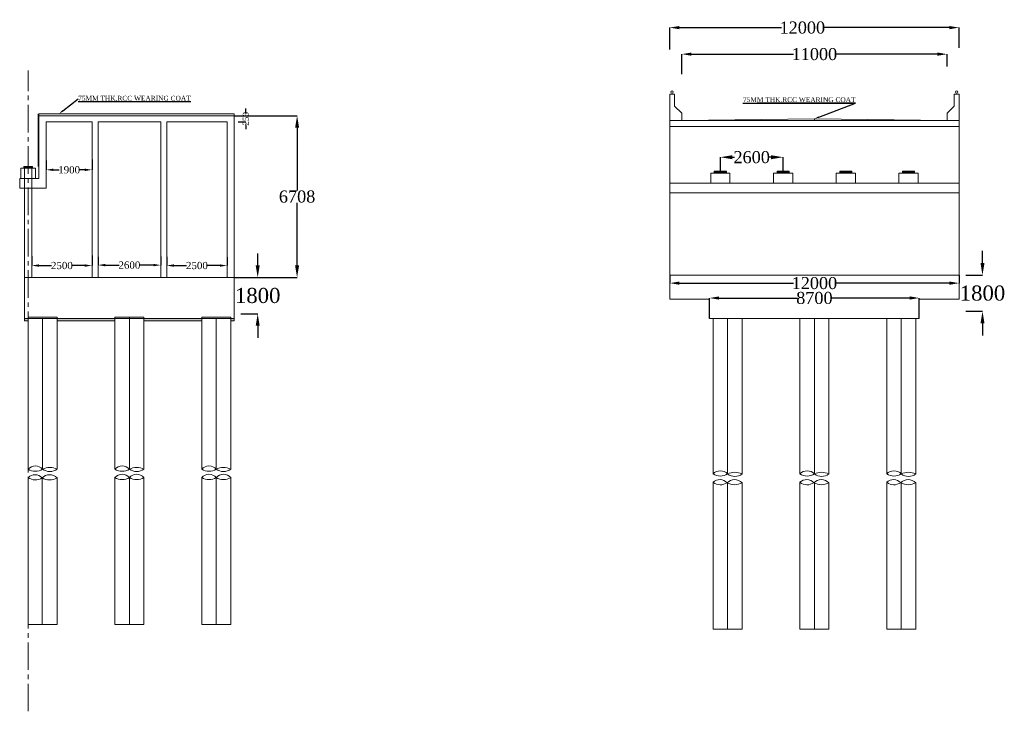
# Model space of a CAD drawing. Header units: millimetres. Extents: x -20950785 to 389010297, y -11535949 to 14056629.
# Tile 136 of 256: x 12133956 to 12174786, y -1729772 to -1701095. Entities that reach past the tile are written whole.
import ezdxf
from ezdxf import colors
from ezdxf.entities.mleader import LeaderData, LeaderLine
from ezdxf.math import Vec2, Vec3

# ---------------------------------------------------------------- set-up
doc = ezdxf.new("R2010")
doc.units = ezdxf.units.MM
doc.header["$LTSCALE"] = 60
doc.header["$MEASUREMENT"] = 0
doc.linetypes.add('CENTER2', pattern=[28.575, 19.05, -3.175, 3.175, -3.175])
doc.layers.add('TEXT', color=7, linetype='Continuous')
doc.styles.add('PDF Arial Bold', font='times.ttf')
doc.dimstyles.get("Standard").update_dxf_attribs({"dimtxt": 400, "dimasz": 215, "dimexe": 0.18, "dimexo": 0.0625, "dimgap": 0.09, "dimtad": 0, "dimtih": 1, "dimtoh": 1, "dimdec": 0, "dimzin": 4, "dimdsep": 46, "dimtxsty": 'Standard', "dimblk": 'OPEN90', "dimcen": 0, "dimadec": 0, "dimazin": 1, "dimtfac": 1, "dimtdec": 0, "dimtix": 1, "dimtofl": 0, "dimtmove": 0, "dimatfit": 3, "dimldrblk": 'OPEN30', "dimfxl": 1, "dimtolj": 1, "dimtzin": 0, "dimarcsym": 0})

# ---------------------------------------------------------------- blocks, each defined once
blk = doc.blocks.new('*D897')
at = {"color": 0, "linetype": 'Continuous', "lineweight": -2, "ltscale": 2, "transparency": 16777216}
for p, q in [((12163011, -1707376), (12163011, -1706798)), ((12163511, -1706798), (12163594, -1706798)), ((12165111, -1706798), (12165028, -1706798)), ((12165611, -1707376), (12165611, -1706798))]:
    blk.add_line(p, q, dxfattribs=at)
at = {"color": 0, "linetype": 'Continuous', "lineweight": 9, "ltscale": 2, "transparency": 16777216}
for points in [[(12163511, -1706715), (12163511, -1706882), (12163011, -1706798)], [(12165111, -1706715), (12165111, -1706882), (12165611, -1706798)]]:
    blk.add_solid(points, dxfattribs=at)
at = {"layer": 'Defpoints', "color": 0, "linetype": 'Continuous', "lineweight": 9, "ltscale": 2, "transparency": 16777216}
for p in [(12165611, -1706798), (12163011, -1707376), (12165611, -1707376)]:
    blk.add_point(p, dxfattribs=at)
at = {"color": 0, "linetype": 'Continuous', "lineweight": 9, "ltscale": 2, "transparency": 16777216, "insert": (12164311, -1706798), "char_height": 500, "attachment_point": 5, "style": 'PDF Arial Bold'}
blk.add_mtext('\\A1;2600', dxfattribs=at)
blk = doc.blocks.new('*D898')
at = {"color": 0, "linetype": 'Continuous', "lineweight": -2, "ltscale": 2, "transparency": 16777216}
for p, q in [((12160911, -1711685), (12160911, -1712019)), ((12172911, -1711685), (12172911, -1712019)), ((12161311, -1712019), (12166044, -1712019)), ((12172511, -1712019), (12167778, -1712019))]:
    blk.add_line(p, q, dxfattribs=at)
at = {"color": 0, "linetype": 'Continuous', "lineweight": 9, "ltscale": 2, "transparency": 16777216}
for points in [[(12161311, -1711952), (12161311, -1712085), (12160911, -1712019)], [(12172511, -1711952), (12172511, -1712085), (12172911, -1712019)]]:
    blk.add_solid(points, dxfattribs=at)
at = {"layer": 'Defpoints', "color": 0, "linetype": 'Continuous', "lineweight": 9, "ltscale": 2, "transparency": 16777216}
for p in [(12160911, -1711684), (12172911, -1711684), (12160911, -1712019)]:
    blk.add_point(p, dxfattribs=at)
at = {"color": 0, "linetype": 'Continuous', "lineweight": 9, "ltscale": 2, "transparency": 16777216, "insert": (12166911, -1712019), "char_height": 500, "attachment_point": 5, "style": 'PDF Arial Bold'}
blk.add_mtext('\\A1;12000', dxfattribs=at)
blk = doc.blocks.new('*D899')
at = {"color": 0, "linetype": 'Continuous', "lineweight": -2, "ltscale": 2, "transparency": 16777216}
for p, q in [((12162561, -1713484), (12162561, -1712636)), ((12162961, -1712636), (12166208, -1712636)), ((12170861, -1712636), (12167614, -1712636)), ((12171261, -1713484), (12171261, -1712636))]:
    blk.add_line(p, q, dxfattribs=at)
at = {"color": 0, "linetype": 'Continuous', "lineweight": 9, "ltscale": 2, "transparency": 16777216}
for points in [[(12162961, -1712569), (12162961, -1712702), (12162561, -1712636)], [(12170861, -1712569), (12170861, -1712702), (12171261, -1712636)]]:
    blk.add_solid(points, dxfattribs=at)
at = {"layer": 'Defpoints', "color": 0, "linetype": 'Continuous', "lineweight": 9, "ltscale": 2, "transparency": 16777216}
for p in [(12162561, -1712636), (12162561, -1713484), (12171261, -1713484)]:
    blk.add_point(p, dxfattribs=at)
at = {"color": 0, "linetype": 'Continuous', "lineweight": 9, "ltscale": 2, "transparency": 16777216, "insert": (12166911, -1712636), "char_height": 500, "attachment_point": 5, "style": 'PDF Arial Bold'}
blk.add_mtext('\\A1;8700', dxfattribs=at)
blk = doc.blocks.new('*D923')
at = {"color": 0, "linetype": 'Continuous', "lineweight": -2, "ltscale": 2, "transparency": 16777216}
for p, q in [((12161411, -1703359), (12161411, -1702523)), ((12161811, -1702524), (12166044, -1702524)), ((12172011, -1702524), (12167778, -1702524)), ((12172411, -1703041), (12172411, -1702523))]:
    blk.add_line(p, q, dxfattribs=at)
at = {"color": 0, "linetype": 'Continuous', "lineweight": 9, "ltscale": 2, "transparency": 16777216}
for points in [[(12161811, -1702457), (12161811, -1702590), (12161411, -1702524)], [(12172011, -1702457), (12172011, -1702590), (12172411, -1702524)]]:
    blk.add_solid(points, dxfattribs=at)
at = {"layer": 'Defpoints', "color": 0, "linetype": 'Continuous', "lineweight": 9, "ltscale": 2, "transparency": 16777216}
for p in [(12161411, -1702524), (12161411, -1703360), (12172411, -1703041)]:
    blk.add_point(p, dxfattribs=at)
at = {"color": 0, "linetype": 'Continuous', "lineweight": 9, "ltscale": 2, "transparency": 16777216, "insert": (12166911, -1702524), "char_height": 500, "attachment_point": 5, "style": 'PDF Arial Bold'}
blk.add_mtext('\\A1;11000', dxfattribs=at)
blk = doc.blocks.new('*D924')
at = {"color": 0, "linetype": 'Continuous', "lineweight": -2, "ltscale": 2, "transparency": 16777216}
for p, q in [((12160911, -1702330), (12160911, -1701423)), ((12161311, -1701424), (12165544, -1701424)), ((12172511, -1701424), (12167278, -1701424)), ((12172911, -1702264), (12172911, -1701423))]:
    blk.add_line(p, q, dxfattribs=at)
at = {"color": 0, "linetype": 'Continuous', "lineweight": 9, "ltscale": 2, "transparency": 16777216}
for points in [[(12161311, -1701357), (12161311, -1701490), (12160911, -1701424)], [(12172511, -1701357), (12172511, -1701490), (12172911, -1701424)]]:
    blk.add_solid(points, dxfattribs=at)
at = {"layer": 'Defpoints', "color": 0, "linetype": 'Continuous', "lineweight": 9, "ltscale": 2, "transparency": 16777216}
for p in [(12160911, -1701424), (12160911, -1702330), (12172911, -1702264)]:
    blk.add_point(p, dxfattribs=at)
at = {"color": 0, "linetype": 'Continuous', "lineweight": 9, "ltscale": 2, "transparency": 16777216, "insert": (12166411, -1701424), "char_height": 500, "attachment_point": 5, "style": 'PDF Arial Bold'}
blk.add_mtext('\\A1;12000', dxfattribs=at)
blk = doc.blocks.new('*D925')
at = {"color": 0, "linetype": 'Continuous', "lineweight": -2, "ltscale": 2, "transparency": 16777216}
for p, q in [((12173881, -1711185), (12173881, -1710685)), ((12173186, -1711685), (12173882, -1711685)), ((12173186, -1713185), (12173882, -1713185)), ((12173881, -1713685), (12173881, -1714185))]:
    blk.add_line(p, q, dxfattribs=at)
at = {"color": 0, "linetype": 'Continuous', "lineweight": 9, "ltscale": 2, "transparency": 16777216}
for points in [[(12173798, -1711185), (12173965, -1711185), (12173881, -1711685)], [(12173798, -1713685), (12173965, -1713685), (12173881, -1713185)]]:
    blk.add_solid(points, dxfattribs=at)
at = {"layer": 'Defpoints', "color": 0, "linetype": 'Continuous', "lineweight": 9, "ltscale": 2, "transparency": 16777216}
for p in [(12173186, -1711685), (12173186, -1713185), (12173881, -1713185)]:
    blk.add_point(p, dxfattribs=at)
at = {"color": 0, "linetype": 'Continuous', "lineweight": 9, "ltscale": 2, "transparency": 16777216, "insert": (12173881, -1712435), "char_height": 500, "attachment_point": 5, "style": 'PDF Arial Bold'}
blk.add_mtext('\\A1;{\\H1.25x;1800}', dxfattribs=at)
blk = doc.blocks.new('*D926')
at = {"color": 0, "linetype": 'Continuous', "lineweight": -2, "ltscale": 2, "transparency": 16777216}
for p, q in [((12143826, -1711285), (12143826, -1710785)), ((12143132, -1711785), (12143826, -1711785)), ((12143132, -1713285), (12143826, -1713285)), ((12143826, -1713785), (12143826, -1714285))]:
    blk.add_line(p, q, dxfattribs=at)
at = {"color": 0, "linetype": 'Continuous', "lineweight": 9, "ltscale": 2, "transparency": 16777216}
for points in [[(12143743, -1711285), (12143909, -1711285), (12143826, -1711785)], [(12143743, -1713785), (12143909, -1713785), (12143826, -1713285)]]:
    blk.add_solid(points, dxfattribs=at)
at = {"layer": 'Defpoints', "color": 0, "linetype": 'Continuous', "lineweight": 9, "ltscale": 2, "transparency": 16777216}
for p in [(12143132, -1711785), (12143132, -1713285), (12143826, -1713285)]:
    blk.add_point(p, dxfattribs=at)
at = {"color": 0, "linetype": 'Continuous', "lineweight": 9, "ltscale": 2, "transparency": 16777216, "insert": (12143826, -1712535), "char_height": 500, "attachment_point": 5, "style": 'PDF Arial Bold'}
blk.add_mtext('\\A1;{\\H1.25x;1800}', dxfattribs=at)
blk = doc.blocks.new('*D929')
at = {"color": 0, "linetype": 'Continuous', "lineweight": -2, "ltscale": 2, "transparency": 16777216}
for p, q in [((12143335, -1704930), (12143335, -1704780)), ((12142979, -1705080), (12143335, -1705080)), ((12143010, -1705330), (12143335, -1705330)), ((12143335, -1705480), (12143335, -1705630))]:
    blk.add_line(p, q, dxfattribs=at)
at = {"color": 0, "linetype": 'Continuous', "lineweight": 9, "ltscale": 2, "transparency": 16777216}
for points in [[(12143310, -1704930), (12143360, -1704930), (12143335, -1705080)], [(12143310, -1705480), (12143360, -1705480), (12143335, -1705330)]]:
    blk.add_solid(points, dxfattribs=at)
at = {"layer": 'Defpoints', "color": 0, "linetype": 'Continuous', "lineweight": 9, "ltscale": 2, "transparency": 16777216}
for p in [(12142978, -1705080), (12143010, -1705330), (12143335, -1705080)]:
    blk.add_point(p, dxfattribs=at)
at = {"color": 0, "linetype": 'Continuous', "lineweight": 9, "ltscale": 2, "transparency": 16777216, "insert": (12143335, -1705205), "char_height": 250, "attachment_point": 5, "rotation": 90, "style": 'PDF Arial Bold'}
blk.add_mtext('\\A1;250', dxfattribs=at)
blk = doc.blocks.new('*D932')
at = {"color": 0, "linetype": 'Continuous', "lineweight": -2, "ltscale": 2, "transparency": 16777216}
for p, q in [((12142857, -1705077), (12145460, -1705077)), ((12145460, -1705577), (12145460, -1708175)), ((12145460, -1711285), (12145460, -1708686)), ((12142857, -1711785), (12145460, -1711785))]:
    blk.add_line(p, q, dxfattribs=at)
at = {"color": 0, "linetype": 'Continuous', "lineweight": 9, "ltscale": 2, "transparency": 16777216}
for points in [[(12145376, -1705577), (12145543, -1705577), (12145460, -1705077)], [(12145376, -1711285), (12145543, -1711285), (12145460, -1711785)]]:
    blk.add_solid(points, dxfattribs=at)
at = {"layer": 'Defpoints', "color": 0, "linetype": 'Continuous', "lineweight": 9, "ltscale": 2, "transparency": 16777216}
for p in [(12142856, -1705077), (12142856, -1711785), (12145460, -1711785)]:
    blk.add_point(p, dxfattribs=at)
at = {"color": 0, "linetype": 'Continuous', "lineweight": 9, "ltscale": 2, "transparency": 16777216, "insert": (12145460, -1708431), "char_height": 500, "attachment_point": 5, "style": 'PDF Arial Bold'}
blk.add_mtext('\\A1;6708', dxfattribs=at)
blk = doc.blocks.new('*D1362')
at = {"color": 0, "linetype": 'Continuous', "lineweight": -2, "ltscale": 2, "transparency": 16777216}
for p, q in [((12137206, -1710934), (12137206, -1711271)), ((12139806, -1710911), (12139806, -1711271)), ((12137506, -1711271), (12138076, -1711271)), ((12139506, -1711271), (12138937, -1711271))]:
    blk.add_line(p, q, dxfattribs=at)
at = {"color": 0, "linetype": 'Continuous', "lineweight": 9, "ltscale": 2, "transparency": 16777216}
for points in [[(12137506, -1711221), (12137506, -1711321), (12137206, -1711271)], [(12139506, -1711221), (12139506, -1711321), (12139806, -1711271)]]:
    blk.add_solid(points, dxfattribs=at)
at = {"layer": 'Defpoints', "color": 0, "linetype": 'Continuous', "lineweight": 9, "ltscale": 2, "transparency": 16777216}
for p in [(12137206, -1710934), (12139806, -1710911), (12137206, -1711271)]:
    blk.add_point(p, dxfattribs=at)
at = {"color": 0, "linetype": 'Continuous', "lineweight": 9, "ltscale": 2, "transparency": 16777216, "insert": (12138506, -1711271), "char_height": 300, "attachment_point": 5, "style": 'PDF Arial Bold'}
blk.add_mtext('\\A1;2600', dxfattribs=at)
blk = doc.blocks.new('*D1363')
at = {"color": 0, "linetype": 'Continuous', "lineweight": -2, "ltscale": 2, "transparency": 16777216}
for p, q in [((12140056, -1710923), (12140056, -1711291)), ((12142556, -1710939), (12142556, -1711291)), ((12140356, -1711290), (12140876, -1711290)), ((12142256, -1711290), (12141737, -1711290))]:
    blk.add_line(p, q, dxfattribs=at)
at = {"color": 0, "linetype": 'Continuous', "lineweight": 9, "ltscale": 2, "transparency": 16777216}
for points in [[(12140356, -1711240), (12140356, -1711340), (12140056, -1711290)], [(12142256, -1711240), (12142256, -1711340), (12142556, -1711290)]]:
    blk.add_solid(points, dxfattribs=at)
at = {"layer": 'Defpoints', "color": 0, "linetype": 'Continuous', "lineweight": 9, "ltscale": 2, "transparency": 16777216}
for p in [(12140056, -1710922), (12142556, -1710938), (12140056, -1711290)]:
    blk.add_point(p, dxfattribs=at)
at = {"color": 0, "linetype": 'Continuous', "lineweight": 9, "ltscale": 2, "transparency": 16777216, "insert": (12141306, -1711290), "char_height": 300, "attachment_point": 5, "style": 'PDF Arial Bold'}
blk.add_mtext('\\A1;2500', dxfattribs=at)
blk = doc.blocks.new('*D1364')
at = {"color": 0, "linetype": 'Continuous', "lineweight": -2, "ltscale": 2, "transparency": 16777216}
for p, q in [((12134456, -1710906), (12134456, -1711291)), ((12136956, -1710867), (12136956, -1711291)), ((12134756, -1711290), (12135276, -1711290)), ((12136656, -1711290), (12136137, -1711290))]:
    blk.add_line(p, q, dxfattribs=at)
at = {"color": 0, "linetype": 'Continuous', "lineweight": 9, "ltscale": 2, "transparency": 16777216}
for points in [[(12134756, -1711240), (12134756, -1711340), (12134456, -1711290)], [(12136656, -1711240), (12136656, -1711340), (12136956, -1711290)]]:
    blk.add_solid(points, dxfattribs=at)
at = {"layer": 'Defpoints', "color": 0, "linetype": 'Continuous', "lineweight": 9, "ltscale": 2, "transparency": 16777216}
for p in [(12134456, -1710906), (12136956, -1710866), (12134456, -1711290)]:
    blk.add_point(p, dxfattribs=at)
at = {"color": 0, "linetype": 'Continuous', "lineweight": 9, "ltscale": 2, "transparency": 16777216, "insert": (12135706, -1711290), "char_height": 300, "attachment_point": 5, "style": 'PDF Arial Bold'}
blk.add_mtext('\\A1;2500', dxfattribs=at)
blk = doc.blocks.new('*D1365')
at = {"color": 0, "linetype": 'Continuous', "lineweight": -2, "ltscale": 2, "transparency": 16777216}
for p, q in [((12135056, -1706936), (12135056, -1707321)), ((12136956, -1706897), (12136956, -1707321)), ((12135356, -1707320), (12135597, -1707320)), ((12136656, -1707320), (12136416, -1707320))]:
    blk.add_line(p, q, dxfattribs=at)
at = {"color": 0, "linetype": 'Continuous', "lineweight": 9, "ltscale": 2, "transparency": 16777216}
for points in [[(12135356, -1707270), (12135356, -1707370), (12135056, -1707320)], [(12136656, -1707270), (12136656, -1707370), (12136956, -1707320)]]:
    blk.add_solid(points, dxfattribs=at)
at = {"layer": 'Defpoints', "color": 0, "linetype": 'Continuous', "lineweight": 9, "ltscale": 2, "transparency": 16777216}
for p in [(12135056, -1706936), (12136956, -1706896), (12135056, -1707320)]:
    blk.add_point(p, dxfattribs=at)
at = {"color": 0, "linetype": 'Continuous', "lineweight": 9, "ltscale": 2, "transparency": 16777216, "insert": (12136006, -1707320), "char_height": 300, "attachment_point": 5, "style": 'PDF Arial Bold'}
blk.add_mtext('\\A1;1900', dxfattribs=at)

msp = doc.modelspace()

# ---------------------------------------------------------------- hatches: boundary and pattern name
at = {"linetype": 'Continuous', "lineweight": 9, "ltscale": 2}
h = msp.add_hatch(dxfattribs=at)
h.set_pattern_fill('ANSI31')
h.set_pattern_definition([(45, (55390.35412, 10484.93824), (-0.0883883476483, 0.0883883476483), [])])
h.paths.add_polyline_path([(12134306.5, -1707176.5), (12134481.5, -1707176.5), (12134481.5, -1707256.5), (12134306.5, -1707256.5)])
h.paths.add_polyline_path([(12134131.5, -1707176.5), (12134306.5, -1707176.5), (12134306.5, -1707256.5), (12134131.5, -1707256.5)])
h = msp.add_hatch(dxfattribs=at)
h.set_pattern_fill('ANSI31')
h.set_pattern_definition([(45, (53459.32514, 0), (-0.0883883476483, 0.0883883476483), [])])
h.paths.add_polyline_path([(12163261, -1707376.5), (12162761, -1707376.5), (12162761, -1707456.5), (12163261, -1707456.5)])
h = msp.add_hatch(dxfattribs=at)
h.set_pattern_fill('ANSI31', scale=10)
h.set_pattern_definition([(45, (12165539.3251, -1707401.5), (-0.88388348, 0.88388348), [])])
h.paths.add_polyline_path([(12165861, -1707376.5), (12165361, -1707376.5), (12165361, -1707456.5), (12165861, -1707456.5)])
h.paths.add_polyline_path([(12168461, -1707376.5), (12167961, -1707376.5), (12167961, -1707456.5), (12168461, -1707456.5)])
h.paths.add_polyline_path([(12171061, -1707376.5), (12170561, -1707376.5), (12170561, -1707456.5), (12171061, -1707456.5)])
at = {"linetype": 'Continuous', "lineweight": 9}
h = msp.add_hatch(dxfattribs=at)
h.set_pattern_fill('AR-CONC', scale=25, style=0)
h.set_pattern_definition([(50, (12116934.47, -1757537.53), (179.31505, -15.68803), [18.75, -206.25]), (355, (12116934.47, -1757537.53), (-34.68783, 188.04803), [15, -165]), (100.4514, (12116949.42, -1757538.83), (144.62735, 172.3599), [15.93505, -175.2855]), (46.1842, (12116934.47, -1757487.53), (266.8103, -41.3798), [28.125, -309.375]), (96.6356, (12116956.7, -1757490.97), (233.6657, 243.5295), [23.9026, -262.9282]), (351.1842, (12116934.47, -1757487.53), (233.6655, 243.5297), [22.5, -247.5]), (21, (12116959.47, -1757500.03), (149.22676, -100.65472), [18.75, -206.25]), (326, (12116959.47, -1757500.03), (60.8288, 181.2875), [15, -165]), (71.4514, (12116971.91, -1757508.41), (210.05566, 80.6326), [15.93505, -175.2855]), (37.5, (12116934.47, -1757537.526), (3.03996, 83.22346), [0, -163, 0, -167.5, 0, -165.625]), (7.5, (12116934.47, -1757537.53), (65.76738, 98.60293), [0, -95.5, 0, -159.25, 0, -63.125]), (327.5, (12116878.72, -1757537.526), (133.45561, -5.63872), [0, -62.5, 0, -195, 0, -258.75]), (317.5, (12116853.72, -1757537.53), (145.79654, 25.02625), [0, -81.25, 0, -129.5, 0, -183.75])])
h.paths.add_polyline_path([(12139106.5, -1713484.5), (12141506.5, -1713484.5), (12141506.5, -1713584.5), (12139106.5, -1713584.5)])
h.paths.add_polyline_path([(12142706.5, -1713484.5), (12142856.5, -1713484.5), (12142856.5, -1713584.5), (12142706.5, -1713584.5)])
h.paths.add_polyline_path([(12135506.5, -1713484.5), (12137906.5, -1713484.5), (12137906.5, -1713584.5), (12135506.5, -1713584.5)])
h.paths.add_polyline_path([(12134156.5, -1713484.5), (12134306.5, -1713484.5), (12134306.5, -1713584.5), (12134156.5, -1713584.5)])

# ---------------------------------------------------------------- linework, layer by layer
at = {"linetype": 'CENTER2', "lineweight": 9}
msp.add_line((12134306.5, -1729772), (12134306.5, -1703196.56), dxfattribs=at)
at = {"color": 7, "linetype": 'Continuous', "lineweight": 9, "ltscale": 2}
for p, q in [((12160911, -1705276.5), (12160911, -1704176.5)), ((12160911, -1704176.5), (12161111, -1704176.5)), ((12161111, -1704176.5), (12161111, -1704676.5)), ((12172911, -1704176.5), (12172711, -1704176.5)), ((12172711, -1704176.5), (12172711, -1704676.5)), ((12172911, -1705276.5), (12172911, -1704176.5)), ((12161111, -1704676.5), (12161411, -1704976.5)), ((12161411, -1705276.5), (12161411, -1704976.5)), ((12172711, -1704676.5), (12172411, -1704976.5)), ((12172411, -1705276.5), (12172411, -1704976.5)), ((12134716.5, -1707176.5), (12134716.5, -1705076.5)), ((12160911, -1712684.5), (12160911, -1705201.5)), ((12172911, -1705276.5), (12160911, -1705276.5)), ((12166911, -1705201.5), (12161411, -1705276.5)), ((12166911, -1705201.5), (12166911, -1705276.5)), ((12166911, -1705201.5), (12172411, -1705276.5)), ((12172911, -1712684.5), (12172911, -1705201.5)), ((12172911, -1705526.5), (12160911, -1705526.5)), ((12134481.5, -1707176.5), (12134131.5, -1707176.5)), ((12134131.5, -1707176.5), (12134131.5, -1707256.5)), ((12134481.5, -1707176.5), (12134131.5, -1707176.5)), ((12134481.5, -1707176.5), (12134481.5, -1707256.5)), ((12162611, -1707876.5), (12162611, -1707456.5)), ((12163411, -1707456.5), (12162611, -1707456.5)), ((12162761, -1707456.5), (12162761, -1707376.5)), ((12163261, -1707376.5), (12162761, -1707376.5)), ((12163261, -1707456.5), (12163261, -1707376.5)), ((12163411, -1707876.5), (12163411, -1707456.5)), ((12165211, -1707876.5), (12165211, -1707456.5)), ((12166011, -1707456.5), (12165211, -1707456.5)), ((12165361, -1707456.5), (12165361, -1707376.5)), ((12165861, -1707376.5), (12165361, -1707376.5)), ((12165861, -1707456.5), (12165861, -1707376.5)), ((12166011, -1707876.5), (12166011, -1707456.5)), ((12167811, -1707876.5), (12167811, -1707456.5)), ((12168611, -1707456.5), (12167811, -1707456.5)), ((12167961, -1707456.5), (12167961, -1707376.5)), ((12168461, -1707376.5), (12167961, -1707376.5)), ((12168461, -1707456.5), (12168461, -1707376.5)), ((12168611, -1707876.5), (12168611, -1707456.5)), ((12171211, -1707456.5), (12170411, -1707456.5)), ((12170411, -1707876.5), (12170411, -1707456.5)), ((12170561, -1707456.5), (12170561, -1707376.5)), ((12171061, -1707376.5), (12170561, -1707376.5)), ((12171061, -1707456.5), (12171061, -1707376.5)), ((12171211, -1707876.5), (12171211, -1707456.5)), ((12172911, -1707876.5), (12160911, -1707876.5)), ((12172911, -1708276.5), (12160911, -1708276.5)), ((12172911, -1711684.5), (12160911, -1711684.5)), ((12160911, -1712684.5), (12160911, -1711684.5)), ((12172911, -1711684.5), (12172911, -1712684.5)), ((12162561, -1712684.5), (12160911, -1712684.5)), ((12162561, -1712684.5), (12162561, -1713484.5)), ((12171261, -1712684.5), (12171261, -1713484.5)), ((12172911, -1712684.5), (12171261, -1712684.5)), ((12171261, -1713484.5), (12162561, -1713484.5)), ((12162711, -1719929.61), (12162711, -1713484.5)), ((12163311, -1719929.61), (12163311, -1713484.5)), ((12163911, -1719929.61), (12163911, -1713484.5)), ((12166311, -1719929.61), (12166311, -1713484.5)), ((12166911, -1719929.61), (12166911, -1713484.5)), ((12167511, -1719929.61), (12167511, -1713484.5)), ((12169911, -1719929.61), (12169911, -1713484.5)), ((12170511, -1719929.61), (12170511, -1713484.5)), ((12171111, -1719929.61), (12171111, -1713484.5)), ((12162711, -1726368.24), (12162711, -1720275.74)), ((12163311, -1726368.24), (12163311, -1720272.74)), ((12163911, -1726368.24), (12163911, -1720292.57)), ((12166311, -1726368.24), (12166311, -1720275.74)), ((12166911, -1726368.24), (12166911, -1720272.74)), ((12167511, -1726368.24), (12167511, -1720292.57)), ((12169911, -1726368.24), (12169911, -1720275.74)), ((12170511, -1726368.24), (12170511, -1720272.74)), ((12171111, -1726368.24), (12171111, -1720292.57)), ((12135506.5, -1726168.24), (12134306.5, -1726168.24)), ((12139106.5, -1726168.24), (12137906.5, -1726168.24)), ((12142706.5, -1726168.24), (12141506.5, -1726168.24)), ((12163911, -1726368.24), (12162711, -1726368.24)), ((12167511, -1726368.24), (12166311, -1726368.24)), ((12171111, -1726368.24), (12169911, -1726368.24))]:
    msp.add_line(p, q, dxfattribs=at)
at = {"color": 7, "linetype": 'Continuous', "lineweight": 9}
for p, q in [((12134716.5, -1705076.5), (12134716.5, -1705001.5)), ((12134756.5, -1705001.5), (12142856.5, -1705001.5)), ((12134756.5, -1705076.5), (12134756.5, -1705001.5)), ((12142856.5, -1705001.5), (12142856.5, -1705073.33)), ((12134756.5, -1707676.5), (12134756.5, -1705073.33)), ((12134756.5, -1705076.5), (12135056.5, -1705076.5)), ((12135056.5, -1705076.5), (12142856.5, -1705076.5)), ((12135056.5, -1705326.5), (12136956.5, -1705326.5)), ((12135056.5, -1705326.5), (12135056.5, -1708076.5)), ((12136956.5, -1711784.5), (12136956.5, -1705326.5)), ((12137206.5, -1705326.5), (12139806.5, -1705326.5)), ((12137206.5, -1711784.5), (12137206.5, -1705326.5)), ((12139806.5, -1711784.5), (12139806.5, -1705326.5)), ((12140056.5, -1705326.5), (12142556.5, -1705326.5)), ((12140056.5, -1711784.5), (12140056.5, -1705326.5)), ((12142556.5, -1711784.5), (12142556.5, -1705326.5)), ((12142556.5, -1706388.33), (12142556.5, -1705376.5)), ((12142856.5, -1705073.33), (12142856.5, -1711784.5)), ((12142856.5, -1711784.5), (12142856.5, -1705076.5)), ((12142556.5, -1711784.5), (12142556.5, -1706688.33)), ((12134006.5, -1707676.5), (12134006.5, -1707256.5)), ((12134006.5, -1707256.5), (12134606.5, -1707256.5)), ((12134156.5, -1711784.5), (12134156.5, -1707176.5)), ((12134156.5, -1711784.5), (12134156.5, -1707176.5)), ((12134456.5, -1711784.5), (12134456.5, -1707176.5)), ((12134606.5, -1707256.5), (12134606.5, -1707676.5)), ((12134381.5, -1707676.5), (12133956.5, -1707676.5)), ((12133956.5, -1707676.5), (12133956.5, -1708076.5)), ((12134756.5, -1707676.5), (12134381.5, -1707676.5)), ((12133956.5, -1708076.5), (12135056.5, -1708076.5)), ((12134156.5, -1711784.5), (12142856.5, -1711784.5)), ((12134156.5, -1711784.5), (12142856.5, -1711784.5)), ((12134156.5, -1711784.5), (12134156.5, -1713584.5)), ((12134456.5, -1711784.5), (12134156.5, -1711784.5)), ((12135356.5, -1711784.5), (12135056.5, -1711784.5)), ((12137856.5, -1711784.5), (12137556.5, -1711784.5)), ((12140356.5, -1711784.5), (12140056.5, -1711784.5)), ((12142856.5, -1711784.5), (12142556.5, -1711784.5)), ((12142856.5, -1713584.5), (12142856.5, -1711784.5)), ((12134156.5, -1713484.5), (12142856.5, -1713484.5)), ((12134156.5, -1713584.5), (12134306.5, -1713584.5)), ((12134306.5, -1713434.5), (12135506.5, -1713434.5)), ((12134306.5, -1719725.04), (12134306.5, -1713434.5)), ((12135506.5, -1719725.04), (12135506.5, -1713434.5)), ((12135506.5, -1713584.5), (12137906.5, -1713584.5)), ((12137906.5, -1713434.5), (12139106.5, -1713434.5)), ((12137906.5, -1713434.5), (12137906.5, -1713544.52)), ((12137906.5, -1719716.71), (12137906.5, -1713484.5)), ((12139106.5, -1713584.5), (12141506.5, -1713584.5)), ((12141506.5, -1713434.5), (12142706.5, -1713434.5)), ((12141506.5, -1719734.19), (12141506.5, -1713434.5)), ((12142706.5, -1719734.19), (12142706.5, -1713434.5)), ((12142706.5, -1713584.5), (12142856.5, -1713584.5)), ((12142856.5, -1713546.4), (12142856.5, -1713584.5)), ((12138506.5, -1718434.5), (12138506.5, -1717234.5)), ((12134306.5, -1726168.24), (12134306.5, -1720075.74)), ((12135506.5, -1726168.24), (12135506.5, -1720075.74)), ((12137906.5, -1726168.24), (12137906.5, -1720075.74)), ((12139106.5, -1726168.24), (12139106.5, -1720075.74)), ((12141506.5, -1726168.24), (12141506.5, -1720075.74)), ((12142706.5, -1726168.24), (12142706.5, -1720075.74)), ((12134306.5, -1724699.06), (12134306.5, -1724428.26))]:
    msp.add_line(p, q, dxfattribs=at)
at = {"color": 7, "linetype": 'Continuous', "lineweight": 9, "ltscale": 20}
msp.add_line((12139106.5, -1719729.61), (12139106.5, -1713434.5), dxfattribs=at)
at = {"color": 7, "linetype": 'Continuous', "lineweight": 9, "ltscale": 2}
for centre in [(12161011, -1704098.5), (12172811, -1704098.5)]:
    msp.add_circle(centre, 50, dxfattribs=at)
at = {"color": 7, "linetype": 'Continuous', "lineweight": 9}
for centre, radius, start, end in [((12134606.5, -1720012.3), 412.21, 43.298588, 136.701412), ((12134606.5, -1719254.72), 561.72, 237.718709, 302.281291), ((12135206.5, -1720357.75), 696.1, 64.47076, 115.52924), ((12135206.5, -1719340.09), 491.66, 232.39741, 307.60259), ((12138206.5, -1720012.3), 412.21, 43.298588, 136.701412), ((12138206.5, -1719254.72), 561.72, 237.718709, 302.281291), ((12138806.5, -1720357.75), 696.1, 64.47076, 115.52924), ((12138806.5, -1719340.09), 491.66, 232.39741, 307.60259), ((12141806.5, -1720012.3), 412.21, 43.298588, 136.701412), ((12141806.5, -1719254.72), 561.72, 237.718709, 302.281291), ((12142406.5, -1720357.75), 696.1, 64.47076, 115.52924), ((12142406.5, -1719340.09), 491.66, 232.39741, 307.60259), ((12134587.71, -1720370.28), 407.22, 42.995614, 133.673132), ((12134607.4, -1719693.15), 486.73, 231.815292, 304.853454), ((12135196.03, -1720399.53), 436.59, 44.673197, 135.326803), ((12135196.03, -1719581.49), 598, 238.722251, 301.277749), ((12138206.5, -1720358.43), 412.21, 43.298588, 136.701412), ((12138206.5, -1719600.84), 561.72, 237.718709, 302.281291), ((12138806.5, -1720358.43), 412.21, 43.298588, 136.701412), ((12138806.5, -1719600.84), 561.72, 237.718709, 302.281291), ((12141806.5, -1720358.43), 412.21, 43.298588, 136.701412), ((12141806.5, -1719600.84), 561.72, 237.718709, 302.281291), ((12142406.5, -1720358.43), 412.21, 43.298588, 136.701412), ((12142406.5, -1719600.84), 561.72, 237.718709, 302.281291), ((12163011, -1720212.3), 412.21, 43.298588, 136.701412), ((12163011, -1719454.72), 561.72, 237.718709, 302.281291), ((12163611, -1720557.75), 696.1, 64.47076, 115.52924), ((12163611, -1719540.09), 491.66, 232.39741, 307.60259), ((12166611, -1720212.3), 412.21, 43.298588, 136.701412), ((12166611, -1719454.72), 561.72, 237.718709, 302.281291), ((12167211, -1720557.75), 696.1, 64.47076, 115.52924), ((12167211, -1719540.09), 491.66, 232.39741, 307.60259), ((12170211, -1720212.3), 412.21, 43.298588, 136.701412), ((12170211, -1719454.72), 561.72, 237.718709, 302.281291), ((12170811, -1720557.75), 696.1, 64.47076, 115.52924), ((12170811, -1719540.09), 491.66, 232.39741, 307.60259), ((12162992.21, -1720570.28), 407.22, 42.995614, 133.673132), ((12163011.9, -1719893.15), 486.73, 231.815292, 304.853454), ((12163600.53, -1720599.53), 436.59, 44.673197, 135.326803), ((12163600.53, -1719781.49), 598, 238.722251, 301.277749), ((12166592.21, -1720570.28), 407.22, 42.995614, 133.673132), ((12166611.9, -1719893.15), 486.73, 231.815292, 304.853454), ((12167200.53, -1720599.53), 436.59, 44.673197, 135.326803), ((12167200.53, -1719781.49), 598, 238.722251, 301.277749), ((12170192.21, -1720570.28), 407.22, 42.995614, 133.673132), ((12170211.9, -1719893.15), 486.73, 231.815292, 304.853454), ((12170800.53, -1720599.53), 436.59, 44.673197, 135.326803), ((12170800.53, -1719781.49), 598, 238.722251, 301.277749)]:
    msp.add_arc(centre, radius, start, end, dxfattribs=at)
at = {"layer": 'TEXT', "color": 7, "linetype": 'Continuous', "lineweight": 9, "ltscale": 1000}
for p, q in [((12134906.5, -1719729.61), (12134906.5, -1713497.4)), ((12138506.5, -1719716.71), (12138506.5, -1713434.5)), ((12138506.5, -1719729.61), (12138506.5, -1713484.5)), ((12138506.5, -1719716.71), (12138506.5, -1713534.5)), ((12142106.5, -1719729.61), (12142106.5, -1713497.4)), ((12134885.55, -1720092.57), (12134885.55, -1726168.24)), ((12138506.5, -1726168.24), (12138506.5, -1720075.74)), ((12142106.5, -1726168.24), (12142106.5, -1720075.74))]:
    msp.add_line(p, q, dxfattribs=at)

# ---------------------------------------------------------------- dimensions: what is measured, and where the dimension line sits
at = {"color": 7, "linetype": 'Continuous', "lineweight": 9, "ltscale": 2}
for base, p1, p2, picture, middle in [((12160911, -1701423.5), (12172911, -1702264), (12160911, -1702330), '*D924', (12166411, -1701423.5)), ((12161411, -1702523.5), (12172411, -1703041), (12161411, -1703359.5), '*D923', (12166911, -1702523.5))]:
    dim = msp.add_linear_dim(base=base, p1=p1, p2=p2, dimstyle='Standard', override={"dimtxt": 500, "dimasz": 400, "dimtxsty": 'PDF Arial Bold', "dimfxl": 300}, dxfattribs=at)
    dim.commit()
    dim.dimension.update_dxf_attribs({"geometry": picture, "text_midpoint": middle, "dimtype": 160})
dim = msp.add_linear_dim(base=(12143335, -1705079.67), p1=(12143010, -1705329.67), p2=(12142978.5, -1705079.67), angle=90, dimstyle='Standard', override={"dimtxt": 250, "dimasz": 150, "dimtxsty": 'PDF Arial Bold', "dimfxl": 300}, dxfattribs=at)
dim.commit()
dim.dimension.update_dxf_attribs({"geometry": '*D929', "text_midpoint": (12143335, -1705204.67), "dimtype": 160, "text_rotation": 90})
for base, p1, p2, angle, override, picture, middle in [((12145459.5, -1711784.5), (12142856.5, -1705076.5), (12142856.5, -1711784.5), 90, {"dimtxt": 500, "dimasz": 500, "dimtxsty": 'PDF Arial Bold', "dimfxl": 300}, '*D932', (12145459.5, -1708430.5)), ((12135056.5, -1707320.5), (12136956.5, -1706896.5), (12135056.5, -1706936), 180, {"dimtxt": 300, "dimasz": 300, "dimtxsty": 'PDF Arial Bold', "dimfxl": 300}, '*D1365', (12136006.5, -1707320.5)), ((12134456.5, -1711290.5), (12136956.5, -1710866.5), (12134456.5, -1710906), 180, {"dimtxt": 300, "dimasz": 300, "dimtxsty": 'PDF Arial Bold', "dimfxl": 300}, '*D1364', (12135706.5, -1711290.5)), ((12137206.5, -1711271), (12139806.5, -1710911), (12137206.5, -1710933.5), 180, {"dimtxt": 300, "dimasz": 300, "dimtxsty": 'PDF Arial Bold', "dimfxl": 300}, '*D1362', (12138506.5, -1711271)), ((12140056.5, -1711290.5), (12142556.5, -1710938.5), (12140056.5, -1710922.5), 180, {"dimtxt": 300, "dimasz": 300, "dimtxsty": 'PDF Arial Bold', "dimfxl": 300}, '*D1363', (12141306.5, -1711290.5))]:
    dim = msp.add_linear_dim(base=base, p1=p1, p2=p2, angle=angle, dimstyle='Standard', override=override, dxfattribs=at)
    dim.commit()
    dim.dimension.update_dxf_attribs({"geometry": picture, "text_midpoint": middle})
for base, p1, p2, override, picture, middle in [((12165611, -1706798.5), (12163011, -1707376.5), (12165611, -1707376.5), {"dimtxt": 500, "dimasz": 500, "dimtxsty": 'PDF Arial Bold', "dimfxl": 300}, '*D897', (12164311, -1706798.5)), ((12160911, -1712018.66), (12172911, -1711684.5), (12160911, -1711684.5), {"dimtxt": 500, "dimasz": 400, "dimtxsty": 'PDF Arial Bold', "dimfxl": 300}, '*D898', (12166911, -1712018.66)), ((12162561, -1712635.83), (12171261, -1713484.5), (12162561, -1713484.5), {"dimtxt": 500, "dimasz": 400, "dimtxsty": 'PDF Arial Bold', "dimfxl": 300}, '*D899', (12166911, -1712635.83))]:
    dim = msp.add_linear_dim(base=base, p1=p1, p2=p2, dimstyle='Standard', override=override, dxfattribs=at)
    dim.commit()
    dim.dimension.update_dxf_attribs({"geometry": picture, "text_midpoint": middle})
for base, p1, p2, picture, middle in [((12173881.33, -1713184.5), (12173186.07, -1711684.5), (12173186.07, -1713184.5), '*D925', (12173881.33, -1712434.5)), ((12143826, -1713284.5), (12143131.57, -1711784.5), (12143131.57, -1713284.5), '*D926', (12143826, -1712534.5))]:
    dim = msp.add_linear_dim(base=base, p1=p1, p2=p2, angle=90, text='{\\H1.25x;1800}', dimstyle='Standard', override={"dimtxt": 500, "dimasz": 500, "dimtxsty": 'PDF Arial Bold', "dimfxl": 300}, dxfattribs=at)
    dim.commit()
    dim.dimension.update_dxf_attribs({"geometry": picture, "text_midpoint": middle, "dimtype": 160})

# ---------------------------------------------------------------- leaders
ml = msp.add_multileader_mtext('Standard', dxfattribs=at)
ml.set_content('{\\fTimes New Roman|b0|i0|c0|p18;\\L\\C7;75MM THK.RCC WEARING COAT }', color=7)
ml.set_leader_properties()
ml.build(insert=Vec2(0, 0))
ml.multileader.update_dxf_attribs({"has_dogleg": 0, "text_right_attachment_type": 6, "dogleg_length": 0.36, "arrow_head_size": 200})
ctx = ml.context
ctx.base_point, ctx.char_height, ctx.arrow_head_size, ctx.landing_gap_size, ctx.plane_origin = Vec3(12136381, -1704372), 200, 200, 0.09, Vec3(12131974.5, -1705001.5)
ctx.right_attachment = 6
notes = []
notes.append((ctx, [(1, (1, 1, 0), (12136380.64, -1704372), (1, 0), 0.36, [(0, [(12135584, -1705001.5)], 0, [])])]))
ctx.mtext.insert, ctx.mtext.flow_direction = Vec3(12136381.09, -1704252), 5
ml = msp.add_multileader_mtext('Standard', dxfattribs=at)
ml.set_content('{\\fTimes New Roman|b0|i0|c0|p18;\\L\\C7;75MM THK.RCC WEARING COAT }', color=7)
ml.set_leader_properties()
ml.build(insert=Vec2(0, 0))
ml.multileader.update_dxf_attribs({"has_dogleg": 0, "text_right_attachment_type": 6, "dogleg_length": 0.36, "arrow_head_size": 200})
ctx = ml.context
ctx.base_point, ctx.char_height, ctx.arrow_head_size, ctx.landing_gap_size, ctx.plane_origin = Vec3(12164122.71, -1704431.56), 200, 200, 0.09, Vec3(12163301.5, -1705201.5)
ctx.right_attachment, ctx.text_align_type = 6, 2
notes.append((ctx, [(0, (1, 1, 0), (12168616.69, -1704551.56), (-1, 0), 0.36, [(0, [(12166911, -1705201.5)], 0, [])])]))
ctx.mtext.insert, ctx.mtext.alignment, ctx.mtext.flow_direction = Vec3(12168616.24, -1704311.56), 3, 5
for ctx, leaders in notes:
    for number, flags, end, landing, length, lines in leaders:
        leader = LeaderData()
        leader.index, (leader.has_last_leader_line, leader.has_dogleg_vector, leader.attachment_direction) = number, flags
        leader.last_leader_point, leader.dogleg_vector, leader.dogleg_length = Vec3(end), Vec3(landing), length
        for number, points, colour, breaks in lines:
            line = LeaderLine()
            line.index, line.vertices, line.color, line.breaks = number, Vec3.list(points), colors.encode_raw_color(colour), breaks
            leader.lines.append(line)
        ctx.leaders.append(leader)

doc.saveas('drawing.dxf')
